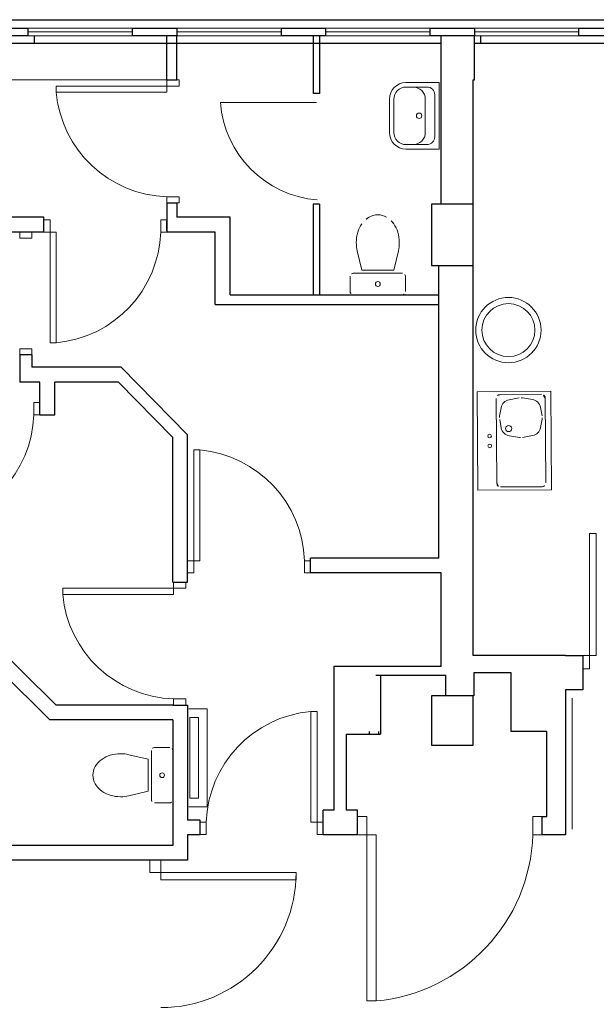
# Model space of a CAD drawing. Header units: millimetres. Extents: x 6612728327 to 6612744462, y 5733542327 to 5733552841.
# Tile 34 of 124: x 6612733179 to 6612733648, y 5733546924 to 5733547725. Entities that reach past the tile are written whole.
import ezdxf
from ezdxf import colors
from ezdxf.entities.mleader import LeaderData, LeaderLine
from ezdxf.math import Vec2, Vec3

# ---------------------------------------------------------------- set-up
doc = ezdxf.new("R2010")
doc.units = ezdxf.units.MM
doc.header["$MEASUREMENT"] = 0
for name, color, linetype in [('!!!!_SCIANY GRUBE', 7, 'Continuous'), ('A-ARM', 7, 'Continuous'), ('A_stolarka_opis', 201, 'Continuous'), ('dwa_barierki', 7, 'Continuous'), ('dwa_DRZWI', 7, 'Continuous'), ('INST_CO', 7, 'Continuous'), ('STOLARKAOKIENNA', 7, 'Continuous'), ('WIDOK', 7, 'Continuous'), ('WYPOSAZ', 7, 'Continuous')]:
    doc.layers.add(name, color=color, linetype=linetype)
doc.styles.add('wymiarowanie 0-61', font='simplex.shx', dxfattribs={"width": 0.6})

# ---------------------------------------------------------------- blocks, each defined once
blk = doc.blocks.new('_DotSmall')
at = {"color": 0, "linetype": 'ByBlock', "const_width": 0.5}
blk.add_lwpolyline([(-0.0625, 0, 1), (0.0625, 0, 1)], format="xyb", close=True, dxfattribs=at)

msp = doc.modelspace()

# ---------------------------------------------------------------- linework, layer by layer
at = {"layer": '!!!!_SCIANY GRUBE', "color": 7, "lineweight": 30}
for p, q in [((6612733190.51648, 5733547711.844687), (6612733190.51648, 5733547705.844687)), ((6612733190.51648, 5733547711.844687), (6612733190.51648, 5733547705.844687)), ((6612733521.516481, 5733547574.844686), (6612733521.516481, 5733547711.844687)), ((6612733521.516481, 5733547574.844686), (6612733521.516481, 5733547711.844687)), ((6612733548.516481, 5733547675.844687), (6612733548.516481, 5733547711.844687)), ((6612733548.516481, 5733547675.844687), (6612733548.516481, 5733547711.844687)), ((6612733553.516481, 5733547711.844687), (6612733553.516481, 5733547705.844687)), ((6612733553.516481, 5733547711.844687), (6612733553.516481, 5733547705.844687)), ((6612733190.51648, 5733547705.844687), (6612733200.516481, 5733547705.844687)), ((6612733190.51648, 5733547705.844687), (6612733200.516481, 5733547705.844687)), ((6612733553.516481, 5733547705.844687), (6612733563.516481, 5733547705.844687)), ((6612733553.516481, 5733547705.844687), (6612733563.516481, 5733547705.844687)), ((6612733547.516481, 5733547574.844686), (6612733547.516481, 5733547675.844687)), ((6612733547.516481, 5733547675.844687), (6612733548.516481, 5733547675.844687)), ((6612733547.516481, 5733547574.844686), (6612733547.516481, 5733547675.844687)), ((6612733547.516481, 5733547675.844687), (6612733548.516481, 5733547675.844687)), ((6612733519.516481, 5733547286.844686), (6612733519.516481, 5733547524.844686)), ((6612733547.516481, 5733547207.844686), (6612733547.516481, 5733547524.844686)), ((6612733547.516481, 5733547207.844686), (6612733547.516481, 5733547524.844686)), ((6612733521.516481, 5733547198.844687), (6612733521.516481, 5733547274.844686)), ((6612733521.516481, 5733547198.844687), (6612733521.516481, 5733547274.844686)), ((6612733622.516481, 5733547207.844686), (6612733547.516481, 5733547207.844686)), ((6612733622.516481, 5733547207.844686), (6612733547.516481, 5733547207.844686)), ((6612733434.323967, 5733547198.844687), (6612733434.323967, 5733547081.844686)), ((6612733434.323967, 5733547198.844687), (6612733434.323967, 5733547081.844686)), ((6612733521.516481, 5733547198.844687), (6612733434.323967, 5733547198.844687)), ((6612733548.375917, 5733547174.844686), (6612733548.375917, 5733547193.844687)), ((6612733548.375917, 5733547193.844687), (6612733578.136839, 5733547193.844687)), ((6612733548.375917, 5733547174.844686), (6612733548.375917, 5733547193.844687)), ((6612733548.375917, 5733547193.844687), (6612733578.136839, 5733547193.844687)), ((6612733578.136839, 5733547193.844687), (6612733578.136839, 5733547145.844686)), ((6612733578.136839, 5733547193.844687), (6612733578.136839, 5733547145.844686)), ((6612733468.375917, 5733547191.844686), (6612733525.375917, 5733547191.844686)), ((6612733468.375917, 5733547191.844686), (6612733525.375917, 5733547191.844686)), ((6612733472.183403, 5733547191.844686), (6612733472.183403, 5733547143.844686)), ((6612733472.183403, 5733547191.844686), (6612733472.183403, 5733547143.844686)), ((6612733525.375917, 5733547174.844686), (6612733525.375917, 5733547191.844686)), ((6612733525.375917, 5733547174.844686), (6612733525.375917, 5733547191.844686)), ((6612733622.516481, 5733547179.758275), (6612733622.516481, 5733547061.844686)), ((6612733622.516481, 5733547179.758275), (6612733622.516481, 5733547061.844686)), ((6612733607.375918, 5733547145.844686), (6612733578.136839, 5733547145.844686)), ((6612733607.375918, 5733547145.844686), (6612733578.136839, 5733547145.844686)), ((6612733444.183403, 5733547143.844686), (6612733444.183403, 5733547081.844686)), ((6612733444.183403, 5733547143.844686), (6612733472.183403, 5733547143.844686)), ((6612733444.183403, 5733547143.844686), (6612733444.183403, 5733547081.844686)), ((6612733444.183403, 5733547143.844686), (6612733472.183403, 5733547143.844686)), ((6612733303.323967, 5733547053.344686), (6612733029.516481, 5733547053.344686)), ((6612733315.323967, 5733547041.344685), (6612732971.51648, 5733547041.344685)), ((6612733315.323967, 5733547041.344685), (6612732971.51648, 5733547041.344685))]:
    msp.add_line(p, q, dxfattribs=at)
for points in [[(6612733185.51648, 5733547711.844687), (6612733149.516481, 5733547711.844687), (6612733149.516481, 5733547717.844687), (6612733185.51648, 5733547717.844687)], [(6612733185.51648, 5733547711.844687), (6612733149.516481, 5733547711.844687), (6612733149.516481, 5733547717.844687), (6612733185.51648, 5733547717.844687)], [(6612733306.516481, 5733547711.844687), (6612733270.51648, 5733547711.844687), (6612733270.51648, 5733547717.844687), (6612733306.516481, 5733547717.844687)], [(6612733306.516481, 5733547711.844687), (6612733270.51648, 5733547711.844687), (6612733270.51648, 5733547717.844687), (6612733306.516481, 5733547717.844687)], [(6612733427.516481, 5733547711.844687), (6612733391.516481, 5733547711.844687), (6612733391.516481, 5733547717.844687), (6612733427.516481, 5733547717.844687)], [(6612733427.516481, 5733547711.844687), (6612733391.516481, 5733547711.844687), (6612733391.516481, 5733547717.844687), (6612733427.516481, 5733547717.844687)], [(6612733548.516481, 5733547711.844687), (6612733512.516481, 5733547711.844687), (6612733512.516481, 5733547717.844687), (6612733548.516481, 5733547717.844687)], [(6612733548.516481, 5733547711.844687), (6612733512.516481, 5733547711.844687), (6612733512.516481, 5733547717.844687), (6612733548.516481, 5733547717.844687)], [(6612733669.516481, 5733547711.844687), (6612733633.516481, 5733547711.844687), (6612733633.516481, 5733547717.844687), (6612733669.516481, 5733547717.844687)], [(6612733669.516481, 5733547711.844687), (6612733633.516481, 5733547711.844687), (6612733633.516481, 5733547717.844687), (6612733669.516481, 5733547717.844687)], [(6612733513.516481, 5733547524.844686), (6612733547.516481, 5733547524.844686), (6612733547.516481, 5733547574.844686), (6612733513.516481, 5733547574.844686)], [(6612733513.516481, 5733547524.844686), (6612733547.516481, 5733547524.844686), (6612733547.516481, 5733547574.844686), (6612733513.516481, 5733547574.844686)], [(6612733513.516481, 5733547134.844686), (6612733547.516481, 5733547134.844686), (6612733547.516481, 5733547174.844686), (6612733513.516481, 5733547174.844686)], [(6612733513.516481, 5733547134.844686), (6612733547.516481, 5733547134.844686), (6612733547.516481, 5733547174.844686), (6612733513.516481, 5733547174.844686)]]:
    msp.add_lwpolyline(points, close=True, dxfattribs=at)
for points in [[(6612733298.456152, 5733547675.844687), (6612733298.456152, 5733547711.844687)], [(6612733306.456151, 5733547675.844687), (6612733306.456151, 5733547711.844687)], [(6612733417.437857, 5733547711.844687), (6612733417.437857, 5733547664.933203)], [(6612733422.437857, 5733547711.844687), (6612733422.437857, 5733547664.933203)], [(6612733298.456152, 5733547675.844687), (6612733306.456151, 5733547675.844701)], [(6612733422.437857, 5733547664.933203), (6612733417.437857, 5733547664.933203)], [(6612733298.456346, 5733547575.844684), (6612733298.45633, 5733547552.157883)], [(6612733298.456346, 5733547575.844684), (6612733306.456166, 5733547575.844703), (6612733306.456151, 5733547564.157883)], [(6612733417.437857, 5733547574.933203), (6612733417.437857, 5733547501.157883)], [(6612733422.437857, 5733547574.933203), (6612733417.437857, 5733547574.933203)], [(6612733422.437857, 5733547574.933203), (6612733422.437857, 5733547501.157883)], [(6612733198.456308, 5733547564.157883), (6612732947.51648, 5733547564.157883)], [(6612733198.45633, 5733547552.157704), (6612733198.456308, 5733547564.157883)], [(6612733349.821767, 5733547501.157883), (6612733349.821767, 5733547564.157883), (6612733306.456151, 5733547564.157883)], [(6612733298.456328, 5733547553.157883), (6612733298.456314, 5733547561.157884)], [(6612733198.45633, 5733547552.157883), (6612732947.51648, 5733547552.157883)], [(6612733337.821766, 5733547493.157883), (6612733337.821766, 5733547552.157883), (6612733298.45633, 5733547552.157883)], [(6612733349.821767, 5733547501.157883), (6612733519.516481, 5733547501.157883)], [(6612733337.821766, 5733547493.157883), (6612733519.516481, 5733547493.157883)], [(6612733188.792366, 5733547452.157704), (6612733178.792384, 5733547452.157686), (6612733178.792384, 5733547430.157884)], [(6612733188.792384, 5733547452.157704), (6612733188.792384, 5733547442.157883)], [(6612733261.295093, 5733547442.157883), (6612733188.792384, 5733547442.157883)], [(6612733261.295093, 5733547442.157883), (6612733315.323967, 5733547387.16074)], [(6612733195.230389, 5733547430.157884), (6612733178.792384, 5733547430.157884)], [(6612733195.230381, 5733547403.452227), (6612733195.230389, 5733547430.157884)], [(6612733207.230381, 5733547403.452227), (6612733207.230389, 5733547430.157884)], [(6612733259.065626, 5733547430.157884), (6612733207.230389, 5733547430.157884)], [(6612733259.065626, 5733547430.157884), (6612733303.323967, 5733547385.106375)], [(6612733195.230381, 5733547403.452227), (6612733207.230381, 5733547403.452227)], [(6612733315.323967, 5733547267.383474), (6612733315.323967, 5733547387.16074)], [(6612733303.323967, 5733547267.383474), (6612733303.323967, 5733547385.106375)], [(6612733303.323967, 5733547155.383474), (6612733203.404815, 5733547155.383474), (6612733083.230371, 5733547274.340143), (6612733083.230371, 5733547301.452048)], [(6612733303.323967, 5733547167.383474), (6612733208.339617, 5733547167.383474), (6612733095.23037, 5733547279.346541), (6612733095.23037, 5733547301.452048)], [(6612733519.516481, 5733547286.844686), (6612733415.323968, 5733547286.844686)], [(6612733415.323968, 5733547274.844686), (6612733415.323968, 5733547286.844686)], [(6612733521.516481, 5733547274.844686), (6612733415.323968, 5733547274.844686)], [(6612733303.323967, 5733547267.383474), (6612733315.323967, 5733547267.383474)], [(6612733622.516481, 5733547207.844686), (6612733636.564672, 5733547207.844882), (6612733636.564672, 5733547179.758275), (6612733622.516481, 5733547179.758275)], [(6612733622.516481, 5733547179.758275), (6612733622.516481, 5733547061.844686)], [(6612733303.323967, 5733547167.383474), (6612733315.323967, 5733547167.383474)], [(6612733315.323967, 5733547167.383474), (6612733315.323967, 5733547073.844686)], [(6612733303.323967, 5733547155.383474), (6612733303.323967, 5733547053.344686)], [(6612733463.183404, 5733547143.844686), (6612733463.183404, 5733547145.844686)], [(6612733470.683404, 5733547143.844686), (6612733470.683404, 5733547145.844686)], [(6612733607.375918, 5733547076.844824), (6612733607.375918, 5733547145.844686)], [(6612733434.323967, 5733547081.844686), (6612733425.516481, 5733547081.844686)], [(6612733425.516481, 5733547061.844686), (6612733425.516481, 5733547081.844686)], [(6612733453.516481, 5733547081.844686), (6612733444.183403, 5733547081.844686)], [(6612733453.516481, 5733547061.844686), (6612733453.516481, 5733547081.844686)], [(6612733325.516481, 5733547073.844686), (6612733315.323967, 5733547073.844686)], [(6612733325.516481, 5733547061.844686), (6612733325.516496, 5733547073.844686)], [(6612733603.516481, 5733547061.844824), (6612733603.516455, 5733547076.844824), (6612733607.375918, 5733547076.844824)], [(6612733325.516481, 5733547061.844686), (6612733315.323967, 5733547061.844686)], [(6612733315.323967, 5733547061.844686), (6612733315.323967, 5733547041.344685)], [(6612733453.516481, 5733547061.844686), (6612733425.516481, 5733547061.844686)], [(6612733622.516481, 5733547061.844686), (6612733603.516481, 5733547061.844686)]]:
    msp.add_lwpolyline(points, dxfattribs=at)
at = {"layer": 'A-ARM', "color": 7, "lineweight": 18}
for p, q in [((6612733453.244945, 5733547536.874329), (6612733456.878639, 5733547521.140916)), ((6612733486.659267, 5733547536.874329), (6612733483.025572, 5733547521.140916)), ((6612733447.452106, 5733547503.657884), (6612733447.452106, 5733547516.157883)), ((6612733449.952106, 5733547518.657883), (6612733489.952106, 5733547518.657883)), ((6612733483.025572, 5733547521.140916), (6612733456.878639, 5733547521.140916)), ((6612733492.452106, 5733547516.157883), (6612733492.452106, 5733547503.657884)), ((6612733489.952106, 5733547501.157883), (6612733449.952106, 5733547501.157883)), ((6612733550.621739, 5733547422.178795), (6612733610.620314, 5733547422.592529)), ((6612733551.173386, 5733547342.180697), (6612733550.621739, 5733547422.178795)), ((6612733569.138539, 5733547419.806423), (6612733603.137731, 5733547420.040873)), ((6612733610.620314, 5733547422.592529), (6612733611.171959, 5733547342.594432)), ((6612733566.635092, 5733547347.787447), (6612733566.159297, 5733547416.785808)), ((6612733576.715832, 5733547415.783472), (6612733584.841724, 5733547417.195444)), ((6612733587.472046, 5733547417.213583), (6612733595.616638, 5733547415.913807)), ((6612733606.634141, 5733547348.063271), (6612733606.158346, 5733547417.061631)), ((6612733569.018166, 5733547402.486264), (6612733570.204766, 5733547409.278352)), ((6612733602.216795, 5733547409.499099), (6612733603.496952, 5733547402.724021)), ((6612733570.318058, 5733547392.849088), (6612733569.037901, 5733547399.624166)), ((6612733603.516687, 5733547399.861922), (6612733602.330087, 5733547393.069835)), ((6612733585.062807, 5733547385.134604), (6612733576.918216, 5733547386.43438)), ((6612733578.307195, 5733547386.212715), (6612733578.30712, 5733547386.212728)), ((6612733595.819021, 5733547386.564714), (6612733587.693129, 5733547385.152742)), ((6612733611.171959, 5733547342.594432), (6612733551.173386, 5733547342.180697)), ((6612733569.655707, 5733547344.808207), (6612733603.654899, 5733547345.042655)), ((6612733285.823968, 5733547090.364079), (6612733285.823968, 5733547130.364079)), ((6612733285.823968, 5733547090.364079), (6612733285.823968, 5733547130.364079)), ((6612733288.323967, 5733547132.86408), (6612733300.823967, 5733547132.86408)), ((6612733288.323967, 5733547132.86408), (6612733300.823967, 5733547132.86408)), ((6612733303.323967, 5733547130.364079), (6612733303.323967, 5733547090.364079)), ((6612733303.323967, 5733547130.364079), (6612733303.323967, 5733547090.364079)), ((6612733267.607523, 5733547127.071241), (6612733283.340935, 5733547123.437546)), ((6612733267.607523, 5733547127.071241), (6612733283.340935, 5733547123.437546)), ((6612733283.340935, 5733547123.437546), (6612733283.340935, 5733547097.290613)), ((6612733283.340935, 5733547123.437546), (6612733283.340935, 5733547097.290613)), ((6612733267.607523, 5733547093.656919), (6612733283.340935, 5733547097.290613)), ((6612733267.607523, 5733547093.656919), (6612733283.340935, 5733547097.290613)), ((6612733300.823967, 5733547087.86408), (6612733288.323967, 5733547087.86408)), ((6612733300.823967, 5733547087.86408), (6612733288.323967, 5733547087.86408))]:
    msp.add_line(p, q, dxfattribs=at)
for centre, radius in [((6612733469.952106, 5733547509.907883), 1.959448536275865), ((6612733576.144538, 5733547472.368876), 26.55759910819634), ((6612733576.144538, 5733547472.368876), 21.55759910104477), ((6612733576.328001, 5733547392.355345), 2.500000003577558), ((6612733560.869742, 5733547386.248607), 1.500000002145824), ((6612733560.924907, 5733547378.248796), 1.500000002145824), ((6612733294.573967, 5733547110.36408), 1.959448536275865), ((6612733294.573967, 5733547110.36408), 1.959448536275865)]:
    msp.add_circle(centre, radius, dxfattribs=at)
for centre, radius, start, end in [((6612733472.301058, 5733547548.040975), 18.74871190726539, 120.1093751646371, 144.4623857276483), ((6612733469.952106, 5733547552.091599), 14.0662846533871, 90, 120.1093751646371), ((6612733469.952106, 5733547552.091599), 14.0662846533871, 59.89062483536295, 90), ((6612733467.603155, 5733547548.040975), 18.74871190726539, 35.53761427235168, 59.89062483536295), ((6612733476.011087, 5733547545.390957), 23.30797947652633, 144.4623857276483, 163.5183216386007), ((6612733463.893125, 5733547545.390957), 23.30797947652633, 16.48167836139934, 35.53761427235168), ((6612733481.868694, 5733547543.657882), 29.41658811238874, 163.5183216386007, 180), ((6612733458.035517, 5733547543.657882), 29.41658915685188, 0, 16.48167836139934), ((6612733481.868694, 5733547543.657884), 29.41658817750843, 180, 193.3323809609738), ((6612733458.035517, 5733547543.657884), 29.41658920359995, 346.6676190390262, 0), ((6612733449.952106, 5733547516.157884), 2.499999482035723, 90, 180), ((6612733489.952106, 5733547516.157883), 2.500000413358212, 0, 90), ((6612733449.952106, 5733547503.657883), 2.499999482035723, 180, 270), ((6612733489.952106, 5733547503.657884), 2.500000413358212, 270, 0), ((6612733569.159225, 5733547416.806495), 2.99999917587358, 90.39506167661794, 180.3950616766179), ((6612733603.158418, 5733547417.040944), 2.999999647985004, 0.3950616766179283, 90.39506167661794), ((6612733578.085407, 5733547407.901577), 8.000000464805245, 99.85721702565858, 170.0900495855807), ((6612733586.2113, 5733547409.313549), 8.000000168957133, 80.93266491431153, 99.85721702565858), ((6612733594.355891, 5733547408.013775), 7.999999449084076, 10.69974420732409, 80.93266491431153), ((6612733576.898806, 5733547401.109488), 8.000000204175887, 170.0900495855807, 190.6997442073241), ((6612733595.636047, 5733547401.238699), 8.000000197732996, 350.0900495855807, 10.69974420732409), ((6612733578.178962, 5733547394.334412), 7.999999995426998, 190.6997442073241, 260.9326649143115), ((6612733594.449446, 5733547394.446609), 8.000000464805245, 279.8572170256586, 350.0900495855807), ((6612733586.323553, 5733547393.034637), 8.000000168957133, 260.9326649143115, 279.8572170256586), ((6612733569.63502, 5733547347.808135), 3.000000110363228, 180.3950616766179, 270.395061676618), ((6612733603.634212, 5733547348.042583), 2.999999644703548, 270.395061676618, 0.3950616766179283), ((6612733288.323968, 5733547130.36408), 2.499999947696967, 90, 180), ((6612733288.323968, 5733547130.36408), 2.499999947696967, 90, 180), ((6612733300.823967, 5733547130.36408), 2.499999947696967, 0, 90), ((6612733300.823967, 5733547130.36408), 2.499999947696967, 0, 90), ((6612733256.440874, 5733547108.015127), 18.74871224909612, 125.5376142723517, 149.890624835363), ((6612733256.440874, 5733547108.015127), 18.74871224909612, 125.5376142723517, 149.890624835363), ((6612733259.090895, 5733547104.305099), 23.30797878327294, 106.4816783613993, 125.5376142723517), ((6612733259.090895, 5733547104.305099), 23.30797878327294, 106.4816783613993, 125.5376142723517), ((6612733260.823968, 5733547098.447493), 29.41658811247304, 90, 106.4816783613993), ((6612733260.823968, 5733547098.447493), 29.41658811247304, 90, 106.4816783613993), ((6612733260.823967, 5733547098.447491), 29.41658920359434, 76.66761903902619, 90), ((6612733260.823967, 5733547098.447491), 29.41658920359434, 76.66761903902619, 90), ((6612733252.390252, 5733547110.364081), 14.06628435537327, 149.890624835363, 180), ((6612733252.390252, 5733547110.364081), 14.06628435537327, 149.890624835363, 180), ((6612733252.390252, 5733547110.364079), 14.06628435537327, 180, 210.109375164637), ((6612733252.390252, 5733547110.364079), 14.06628435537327, 180, 210.109375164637), ((6612733256.440874, 5733547112.713033), 18.74871224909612, 210.109375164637, 234.4623857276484), ((6612733256.440874, 5733547112.713033), 18.74871224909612, 210.109375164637, 234.4623857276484), ((6612733259.090895, 5733547116.42306), 23.30797878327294, 234.4623857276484, 253.5183216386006), ((6612733259.090895, 5733547116.42306), 23.30797878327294, 234.4623857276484, 253.5183216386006), ((6612733260.823968, 5733547122.280667), 29.41658720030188, 253.5183216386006, 270), ((6612733260.823968, 5733547122.280667), 29.41658720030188, 253.5183216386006, 270), ((6612733260.823967, 5733547122.280668), 29.41658817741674, 270, 283.3323809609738), ((6612733260.823967, 5733547122.280668), 29.41658817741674, 270, 283.3323809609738), ((6612733288.323967, 5733547090.364079), 2.499999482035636, 180, 270), ((6612733288.323967, 5733547090.364079), 2.499999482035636, 180, 270), ((6612733300.823967, 5733547090.364079), 2.499999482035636, 270, 0), ((6612733300.823967, 5733547090.364079), 2.499999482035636, 270, 0)]:
    msp.add_arc(centre, radius, start, end, dxfattribs=at)
at = {"layer": 'dwa_barierki', "color": 7, "lineweight": 18}
msp.add_lwpolyline([(6612733628.083229, 5733547173.13759), (6612733628.083229, 5733547066.382658)], dxfattribs=at)
at = {"layer": 'dwa_DRZWI', "color": 7, "lineweight": 20}
for p, q in [((6612733293.51648, 5733547031.344686), (6612733293.516459, 5733547025.233575)), ((6612733403.516481, 5733547031.344292), (6612733293.51648, 5733547031.344686)), ((6612733293.516459, 5733547025.233575), (6612733403.516481, 5733547025.233181))]:
    msp.add_line(p, q, dxfattribs=at)
for points in [[(6612733298.456152, 5733547675.844687), (6612733308.456151, 5733547675.844705), (6612733308.456161, 5733547670.844705), (6612733298.45616, 5733547670.844687)], [(6612733208.412563, 5733547670.844525), (6612733298.45616, 5733547670.844687), (6612733298.456169, 5733547665.844686), (6612733208.412572, 5733547665.844524)], [(6612733298.456321, 5733547580.844686), (6612733308.456322, 5733547580.844705), (6612733308.45633, 5733547575.844705), (6612733298.45633, 5733547575.844686)], [(6612733198.45633, 5733547552.157704), (6612733198.456312, 5733547562.157704), (6612733203.456312, 5733547562.157713), (6612733203.45633, 5733547552.157714)], [(6612733293.45633, 5733547552.157873), (6612733293.456313, 5733547562.157874), (6612733298.456312, 5733547562.157883), (6612733298.45633, 5733547552.157883)], [(6612733178.792205, 5733547552.157686), (6612733188.792205, 5733547552.157704), (6612733188.792214, 5733547547.157704), (6612733178.792214, 5733547547.157686)], [(6612733203.456491, 5733547462.114116), (6612733203.45633, 5733547552.157714), (6612733208.45633, 5733547552.157722), (6612733208.456491, 5733547462.114124)], [(6612733178.792376, 5733547457.157686), (6612733188.792376, 5733547457.157704), (6612733188.792384, 5733547452.157704), (6612733178.792384, 5733547452.157686)], [(6612733190.230389, 5733547403.452219), (6612733190.230371, 5733547413.452218), (6612733195.230371, 5733547413.452227), (6612733195.230389, 5733547403.452227)], [(6612733320.324146, 5733547374.888274), (6612733320.323986, 5733547284.844677), (6612733325.323986, 5733547284.844667), (6612733325.324146, 5733547374.888266)], [(6612733642.06485, 5733547306.89283), (6612733642.064672, 5733547207.844872), (6612733647.564672, 5733547207.844863), (6612733647.56485, 5733547306.892819)], [(6612733315.323986, 5733547284.844687), (6612733315.323967, 5733547274.844686), (6612733320.323967, 5733547274.844677), (6612733320.323986, 5733547284.844677)], [(6612733410.323986, 5733547284.844516), (6612733410.323968, 5733547274.844516), (6612733415.323968, 5733547274.844507), (6612733415.323985, 5733547284.844506)], [(6612733303.823967, 5733547267.383466), (6612733313.823968, 5733547267.383483), (6612733313.823977, 5733547262.383483), (6612733303.823977, 5733547262.383466)], [(6612733213.780379, 5733547262.383305), (6612733303.823977, 5733547262.383466), (6612733303.823986, 5733547257.383466), (6612733213.780388, 5733547257.383305)], [(6612733636.564672, 5733547207.844882), (6612733636.564653, 5733547196.844882), (6612733642.064653, 5733547196.844873), (6612733642.064672, 5733547207.844872)], [(6612733303.824138, 5733547172.383466), (6612733313.824137, 5733547172.383483), (6612733313.824146, 5733547167.383484), (6612733303.824146, 5733547167.383466)], [(6612733420.516319, 5733547162.245776), (6612733420.51648, 5733547072.202179), (6612733415.51648, 5733547072.20217), (6612733415.516319, 5733547162.245768)], [(6612733453.516481, 5733547061.844555), (6612733453.516455, 5733547076.844555), (6612733461.016455, 5733547076.844569), (6612733461.016481, 5733547061.844568)], [(6612733596.016481, 5733547061.84481), (6612733596.016455, 5733547076.84481), (6612733603.516455, 5733547076.844824), (6612733603.516481, 5733547061.844824)], [(6612733330.51648, 5733547072.202018), (6612733330.516499, 5733547062.202019), (6612733325.516499, 5733547062.202009), (6612733325.51648, 5733547072.202009)], [(6612733425.51648, 5733547072.202188), (6612733425.516498, 5733547062.202188), (6612733420.516499, 5733547062.202179), (6612733420.51648, 5733547072.202179)], [(6612733461.016723, 5733546926.779173), (6612733461.016481, 5733547061.844568), (6612733468.516481, 5733547061.844583), (6612733468.516723, 5733546926.779186)], [(6612733284.516481, 5733547041.344685), (6612733293.51648, 5733547041.344685), (6612733293.51648, 5733547031.344686), (6612733284.516481, 5733547031.344686)]]:
    msp.add_lwpolyline(points, close=True, dxfattribs=at)
for points in [[(6612733420.208646, 5733547657.584427), (6612733342.026261, 5733547657.584427)], [(6612733403.516481, 5733547025.233181), (6612733403.516481, 5733547031.344292)]]:
    msp.add_lwpolyline(points, dxfattribs=at)
msp.add_lwpolyline([(6612733342.026261, 5733547657.584427, 0.3713561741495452), (6612733420.595669, 5733547578.295157)], format="xyb", dxfattribs=at)
for centre, radius, start, end in [((6612733301.54949, 5733547674.318918), 93.52539700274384, 185.2370226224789, 268.1046824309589), ((6612733199.982098, 5733547555.251042), 93.52539704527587, 275.2370226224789, 358.1046824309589), ((6612733096.756156, 5733547406.545387), 93.52539705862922, 275.2370226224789, 358.1046824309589), ((6612733316.849753, 5733547281.751348), 93.52539656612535, 1.895317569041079, 84.76297737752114), ((6612733306.917306, 5733547265.857698), 93.52539656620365, 185.2370226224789, 268.1046824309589), ((6612733423.990713, 5733547069.10885), 93.52539656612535, 95.23702262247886, 178.1046824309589), ((6612733455.805133, 5733547066.484563), 140.2880945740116, 275.2370226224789, 358.1046824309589), ((6612733293.51648, 5733547031.344686), 110.0000004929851, 270, 0)]:
    msp.add_arc(centre, radius, start, end, dxfattribs=at)
at = {"layer": 'INST_CO', "color": 30, "lineweight": 15, "true_color": 0xf8991e}
for points in [[(6612733316.323967, 5733547164.326695), (6612733331.214657, 5733547164.326695), (6612733331.214657, 5733547084.611534), (6612733316.323967, 5733547084.611534)], [(6612733317.105347, 5733547157.326696), (6612733317.105347, 5733547091.611534), (6612733324.214657, 5733547091.611534), (6612733324.214657, 5733547157.326696), (6612733317.105347, 5733547157.326696), (6612733317.105347, 5733547091.611534)]]:
    msp.add_lwpolyline(points, dxfattribs=at)
at = {"layer": 'STOLARKAOKIENNA', "color": 7, "lineweight": 18}
for p, q in [((6612733270.51648, 5733547717.844687), (6612733185.51648, 5733547717.844687)), ((6612733270.51648, 5733547717.844687), (6612733185.51648, 5733547717.844687)), ((6612733270.51648, 5733547714.844687), (6612733185.51648, 5733547714.844687)), ((6612733270.51648, 5733547714.844687), (6612733185.51648, 5733547714.844687)), ((6612733391.516481, 5733547717.844687), (6612733306.516481, 5733547717.844687)), ((6612733391.516481, 5733547717.844687), (6612733306.516481, 5733547717.844687)), ((6612733391.516481, 5733547714.844687), (6612733306.516481, 5733547714.844687)), ((6612733391.516481, 5733547714.844687), (6612733306.516481, 5733547714.844687)), ((6612733512.516481, 5733547717.844687), (6612733427.516481, 5733547717.844687)), ((6612733512.516481, 5733547717.844687), (6612733427.516481, 5733547717.844687)), ((6612733512.516481, 5733547714.844687), (6612733427.516481, 5733547714.844687)), ((6612733512.516481, 5733547714.844687), (6612733427.516481, 5733547714.844687)), ((6612733633.516481, 5733547717.844687), (6612733548.516481, 5733547717.844687)), ((6612733633.516481, 5733547717.844687), (6612733548.516481, 5733547717.844687)), ((6612733633.516481, 5733547714.844687), (6612733548.516481, 5733547714.844687)), ((6612733633.516481, 5733547714.844687), (6612733548.516481, 5733547714.844687)), ((6612733270.51648, 5733547711.844687), (6612733185.51648, 5733547711.844687)), ((6612733270.51648, 5733547711.844687), (6612733185.51648, 5733547711.844687)), ((6612733391.516481, 5733547711.844687), (6612733306.516481, 5733547711.844687)), ((6612733391.516481, 5733547711.844687), (6612733306.516481, 5733547711.844687)), ((6612733512.516481, 5733547711.844687), (6612733427.516481, 5733547711.844687)), ((6612733512.516481, 5733547711.844687), (6612733427.516481, 5733547711.844687)), ((6612733633.516481, 5733547711.844687), (6612733548.516481, 5733547711.844687)), ((6612733633.516481, 5733547711.844687), (6612733548.516481, 5733547711.844687)), ((6612733298.456152, 5733547675.844701), (6612732943.51648, 5733547675.844687))]:
    msp.add_line(p, q, dxfattribs=at)
at = {"layer": 'WIDOK', "color": 7}
for p, q in [((6612731344.516478, 5733547724.844687), (6612743410.516496, 5733547724.844687)), ((6612731344.516478, 5733547724.844687), (6612743413.516496, 5733547724.844687)), ((6612733163.51648, 5733547705.844687), (6612733521.516481, 5733547705.844687)), ((6612733163.51648, 5733547705.844687), (6612733521.516481, 5733547705.844687)), ((6612733548.516481, 5733547705.844687), (6612735322.516483, 5733547705.844687)), ((6612733548.516481, 5733547705.844687), (6612735322.516483, 5733547705.844687))]:
    msp.add_line(p, q, dxfattribs=at)
at = {"layer": 'WYPOSAZ', "color": 7, "lineweight": 18}
for p, q in [((6612733519.853181, 5733547673.663603), (6612733492.85318, 5733547673.663603)), ((6612733509.953181, 5733547670.063603), (6612733492.85318, 5733547670.063603)), ((6612733519.853181, 5733547619.663603), (6612733519.853181, 5733547673.663603)), ((6612733479.353181, 5733547633.163604), (6612733479.353181, 5733547660.163603)), ((6612733482.95318, 5733547633.163604), (6612733482.95318, 5733547660.163603)), ((6612733508.58465, 5733547633.163604), (6612733508.58465, 5733547660.163603)), ((6612733516.253181, 5733547629.563603), (6612733516.253181, 5733547663.763603)), ((6612733509.953181, 5733547623.263603), (6612733492.85318, 5733547623.263603)), ((6612733519.853181, 5733547619.663603), (6612733492.85318, 5733547619.663603))]:
    msp.add_line(p, q, dxfattribs=at)
msp.add_circle((6612733503.572763, 5733547646.663603), 2.208245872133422, dxfattribs=at)
for centre, radius, start, end in [((6612733492.85318, 5733547660.163603), 13.49999943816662, 90, 180), ((6612733492.85318, 5733547660.163603), 9.899999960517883, 90, 180), ((6612733498.68465, 5733547660.163603), 9.899999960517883, 0, 90), ((6612733509.953181, 5733547663.763603), 6.299999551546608, 0, 90), ((6612733492.85318, 5733547633.163603), 13.49999943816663, 180, 270), ((6612733492.85318, 5733547633.163604), 9.899999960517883, 180, 270), ((6612733498.68465, 5733547633.163604), 9.899999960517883, 270, 0), ((6612733509.953182, 5733547629.563602), 6.299998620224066, 270, 0)]:
    msp.add_arc(centre, radius, start, end, dxfattribs=at)

# ---------------------------------------------------------------- leaders
at = {"layer": 'A_stolarka_opis', "lineweight": 18}
ml = msp.add_multileader_mtext('Standard', dxfattribs=at)
ml.set_content('\\A1;wym.zewn.ościeżnicy\\P157.5/215', color=256, style='wymiarowanie 0-61')
ml.set_leader_properties(lineweight=15)
ml.set_arrow_properties(name='DOTSMALL')
ml.build(insert=Vec2(0, 0))
ml.multileader.update_dxf_attribs({"text_left_attachment_type": 5, "text_right_attachment_type": 5, "dogleg_length": 5, "arrow_head_size": 15})
ctx = ml.context
ctx.base_point, ctx.char_height, ctx.arrow_head_size, ctx.landing_gap_size, ctx.plane_origin, ctx.plane_x_axis, ctx.plane_y_axis = Vec3(6612732435.419971, 5733547315.852081), 16, 15, 0, Vec3(6612724133.261053, 5733538613.297839), Vec3(1, -1.985217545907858e-14), Vec3(1.985217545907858e-14, 1)
ctx.left_attachment, ctx.right_attachment = 5, 5
notes = []
notes.append((ctx, [(0, (1, 1, 0), (6612732430.419971, 5733547315.852081), (1, -1.985217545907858e-14), 5, [(0, [(6612732338.82624, 5733547370.504821)], 0, [])])]))
ctx.mtext.insert, ctx.mtext.text_direction, ctx.mtext.rotation, ctx.mtext.width, ctx.mtext.defined_height, ctx.mtext.flow_direction = Vec3(6612732435.419971, 5733547366.8997), Vec3(1, -1.985217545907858e-14), 6.283185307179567, 815.7942582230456, 204.7769869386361, 5
for ctx, leaders in notes:
    for number, flags, end, landing, length, lines in leaders:
        leader = LeaderData()
        leader.index, (leader.has_last_leader_line, leader.has_dogleg_vector, leader.attachment_direction) = number, flags
        leader.last_leader_point, leader.dogleg_vector, leader.dogleg_length = Vec3(end), Vec3(landing), length
        for number, points, colour, breaks in lines:
            line = LeaderLine()
            line.index, line.vertices, line.color, line.breaks = number, Vec3.list(points), colors.encode_raw_color(colour), breaks
            leader.lines.append(line)
        ctx.leaders.append(leader)

doc.saveas('drawing.dxf')
